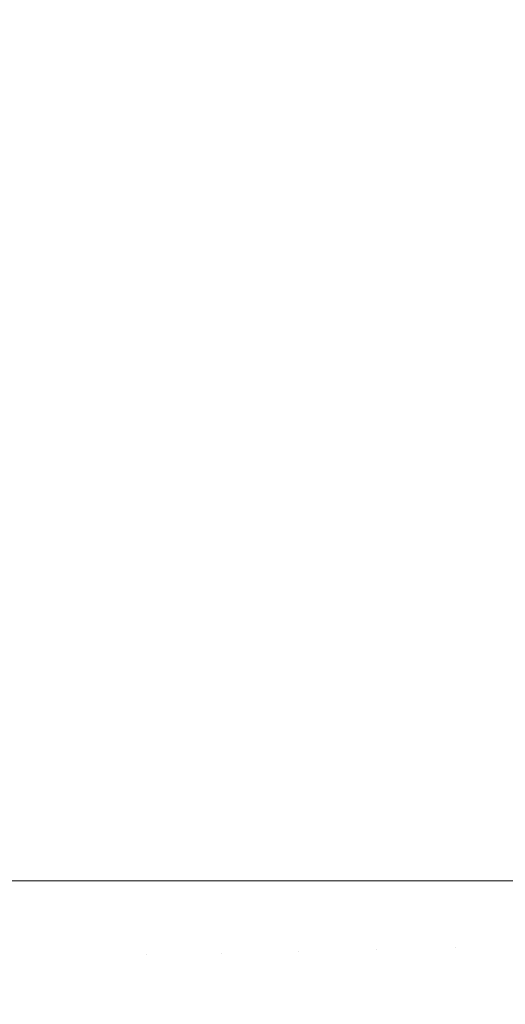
# Model space of a CAD drawing. Header units: centimetres. Extents: x -35.1 to 36.2, y 4.2 to 6.
# Tile 36 of 256: x -35.0633 to -35.0476, y 4.2961 to 4.3279. Entities that reach past the tile are written whole.
import ezdxf

# ---------------------------------------------------------------- set-up
doc = ezdxf.new("R2010")
doc.units = ezdxf.units.CM
doc.header["$LTSCALE"] = 2.54
doc.layers.add('Lucido design-1', color=7, linetype='Continuous')

# ---------------------------------------------------------------- blocks, each defined once
blk = doc.blocks.new('Gruppo-4-1')
at = {"color": 7, "linetype": 'Continuous', "lineweight": 9}
for points, invisible_edges in [([(-35.065023, 5.900089, -2313.082638), (-35.06179, 5.900089, -2313.085695), (-35.06179, 4.300089, -2313.085695), (-35.063962, 4.300089, -2313.08364)], 10), ([(-35.063962, 4.300089, -2312.3607), (-35.06179, 4.300089, -2312.358645), (-35.06179, 5.900089, -2312.358645), (-35.063962, 5.900089, -2312.3607)], 10), ([(-35.059252, 5.900089, -2312.35643), (-35.06179, 5.900089, -2312.358645), (-35.06179, 4.300089, -2312.358645), (-35.059252, 4.300089, -2312.35643)], 10), ([(-35.06179, 5.900089, -2313.085695), (-35.058325, 5.900089, -2313.088719), (-35.058325, 4.300089, -2313.088719), (-35.059252, 4.300089, -2313.08791)], 10), ([(-35.059252, 4.300089, -2313.08791), (-35.06179, 4.300089, -2313.085695), (-35.06179, 5.900089, -2313.085695)], 10), ([(-35.059252, 4.300089, -2312.35643), (-35.058325, 4.300089, -2312.355621), (-35.058325, 5.900089, -2312.355621), (-35.059252, 5.900089, -2312.35643)], 10), ([(-35.056815, 5.900089, -2312.354406), (-35.058325, 5.900089, -2312.355621), (-35.058325, 4.300089, -2312.355621), (-35.056815, 4.300089, -2312.354406)], 10), ([(-35.058325, 4.300089, -2313.088719), (-35.058325, 5.900089, -2313.088719), (-35.05462, 5.900089, -2313.091702), (-35.05462, 4.300089, -2313.091702)], 5), ([(-35.056815, 4.300089, -2312.354406), (-35.05462, 4.300089, -2312.352638), (-35.05462, 5.900089, -2312.352638), (-35.056815, 5.900089, -2312.354406)], 10), ([(-35.051815, 5.900089, -2312.350559), (-35.05462, 5.900089, -2312.352638), (-35.05462, 4.300089, -2312.352638), (-35.051815, 4.300089, -2312.350559)], 10), ([(-35.05462, 5.900089, -2313.091702), (-35.050667, 5.900089, -2313.094631), (-35.050667, 4.300089, -2313.094631), (-35.054345, 4.300089, -2313.091905)], 10), ([(-35.054345, 4.300089, -2313.091905), (-35.05462, 4.300089, -2313.091702), (-35.05462, 5.900089, -2313.091702)], 10), ([(-35.051815, 4.300089, -2312.350559), (-35.050667, 4.300089, -2312.349709), (-35.050667, 5.900089, -2312.349709), (-35.051815, 5.900089, -2312.350559)], 10), ([(-35.049254, 5.900089, -2312.348746), (-35.050667, 5.900089, -2312.349709), (-35.050667, 4.300089, -2312.349709), (-35.049254, 4.300089, -2312.348746)], 10), ([(-35.050667, 5.900089, -2313.094631), (-35.046461, 5.900089, -2313.097497), (-35.046461, 4.300089, -2313.097497), (-35.049254, 4.300089, -2313.095594)], 10), ([(-35.049254, 4.300089, -2313.095594), (-35.050667, 4.300089, -2313.094631), (-35.050667, 5.900089, -2313.094631)], 10), ([(-35.049254, 4.300089, -2312.348746), (-35.046461, 4.300089, -2312.346843), (-35.046461, 5.900089, -2312.346843), (-35.049254, 5.900089, -2312.348746)], 10), ([(-35.06179, 4.300089, -2312.358645), (-35.063962, 4.300089, -2312.3607), (-35.063923, 4.297586, -2312.360685)], 10), ([(-35.063923, 4.297586, -2313.083655), (-35.063962, 4.300089, -2313.08364), (-35.06179, 4.300089, -2313.085695)], 9), ([(-35.063923, 4.297586, -2312.360685), (-35.061596, 4.297641, -2312.358516), (-35.06179, 4.300089, -2312.358645)], 11), ([(-35.06179, 4.300089, -2313.085695), (-35.061596, 4.297641, -2313.085824), (-35.063923, 4.297586, -2313.083655)], 11), ([(-35.061596, 4.297641, -2312.358516), (-35.059214, 4.297697, -2312.356417), (-35.059252, 4.300089, -2312.35643), (-35.06179, 4.300089, -2312.358645)], 11), ([(-35.06179, 4.300089, -2313.085695), (-35.059252, 4.300089, -2313.08791), (-35.059214, 4.297697, -2313.087923), (-35.061596, 4.297641, -2313.085824)], 14), ([(-35.058325, 4.300089, -2312.355621), (-35.059252, 4.300089, -2312.35643), (-35.059214, 4.297697, -2312.356417)], 10), ([(-35.059214, 4.297697, -2313.087923), (-35.059252, 4.300089, -2313.08791), (-35.058325, 4.300089, -2313.088719)], 9), ([(-35.058325, 4.300089, -2312.355621), (-35.059214, 4.297697, -2312.356417), (-35.05678, 4.297755, -2312.354388)], 11), ([(-35.058325, 4.300089, -2313.088719), (-35.05678, 4.297755, -2313.089952), (-35.059214, 4.297697, -2313.087923)], 11), ([(-35.05678, 4.297755, -2312.354388), (-35.056815, 4.300089, -2312.354406), (-35.058325, 4.300089, -2312.355621)], 9), ([(-35.05678, 4.297755, -2313.089952), (-35.058325, 4.300089, -2313.088719), (-35.05462, 4.300089, -2313.091702)], 9), ([(-35.05462, 4.300089, -2312.352638), (-35.056815, 4.300089, -2312.354406), (-35.05678, 4.297755, -2312.354388)], 10), ([(-35.05678, 4.297755, -2312.354388), (-35.054301, 4.297814, -2312.35243), (-35.05462, 4.300089, -2312.352638)], 11), ([(-35.05462, 4.300089, -2313.091702), (-35.054301, 4.297814, -2313.09191), (-35.05678, 4.297755, -2313.089952)], 11), ([(-35.051815, 4.300089, -2312.350559), (-35.05462, 4.300089, -2312.352638), (-35.054301, 4.297814, -2312.35243), (-35.051779, 4.297874, -2312.350543)], 14), ([(-35.05462, 4.300089, -2313.091702), (-35.054345, 4.300089, -2313.091905), (-35.054301, 4.297814, -2313.09191)], 10), ([(-35.051779, 4.297874, -2313.093797), (-35.054301, 4.297814, -2313.09191), (-35.054345, 4.300089, -2313.091905), (-35.050667, 4.300089, -2313.094631)], 11), ([(-35.050667, 4.300089, -2312.349709), (-35.051815, 4.300089, -2312.350559), (-35.051779, 4.297874, -2312.350543)], 10), ([(-35.050667, 4.300089, -2312.349709), (-35.051779, 4.297874, -2312.350543), (-35.049221, 4.297935, -2312.348727)], 11), ([(-35.049221, 4.297935, -2313.095613), (-35.051779, 4.297874, -2313.093797), (-35.050667, 4.300089, -2313.094631)], 11), ([(-35.049221, 4.297935, -2312.348727), (-35.049254, 4.300089, -2312.348746), (-35.050667, 4.300089, -2312.349709)], 9), ([(-35.050667, 4.300089, -2313.094631), (-35.049254, 4.300089, -2313.095594), (-35.049221, 4.297935, -2313.095613)], 10), ([(-35.046461, 4.300089, -2312.346843), (-35.049254, 4.300089, -2312.348746), (-35.049221, 4.297935, -2312.348727), (-35.04663, 4.297996, -2312.346983)], 14), ([(-35.04663, 4.297996, -2313.097357), (-35.049221, 4.297935, -2313.095613), (-35.049254, 4.300089, -2313.095594), (-35.046461, 4.300089, -2313.097497)], 11), ([(-35.04663, 4.297996, -2312.346983), (-35.049221, 4.297935, -2312.348727), (-35.049078, 4.295715, -2312.348727), (-35.046491, 4.295839, -2312.346983)], 15), ([(-35.046491, 4.295839, -2313.097357), (-35.049078, 4.295715, -2313.095613), (-35.049221, 4.297935, -2313.095613), (-35.04663, 4.297996, -2313.097357)], 15), ([(-35.061433, 4.295118, -2312.358516), (-35.059055, 4.295233, -2312.356417), (-35.059214, 4.297697, -2312.356417), (-35.061596, 4.297641, -2312.358516)], 15), ([(-35.061596, 4.297641, -2313.085824), (-35.059214, 4.297697, -2313.087923), (-35.059055, 4.295233, -2313.087923), (-35.061433, 4.295118, -2313.085824)], 15), ([(-35.05678, 4.297755, -2312.354388), (-35.059214, 4.297697, -2312.356417), (-35.059055, 4.295233, -2312.356417), (-35.056625, 4.29535, -2312.354388)], 15), ([(-35.056625, 4.29535, -2313.089952), (-35.059055, 4.295233, -2313.087923), (-35.059214, 4.297697, -2313.087923), (-35.05678, 4.297755, -2313.089952)], 15), ([(-35.056625, 4.29535, -2312.354388), (-35.05415, 4.29547, -2312.35243), (-35.054301, 4.297814, -2312.35243), (-35.05678, 4.297755, -2312.354388)], 15), ([(-35.05678, 4.297755, -2313.089952), (-35.054301, 4.297814, -2313.09191), (-35.05415, 4.29547, -2313.09191), (-35.056625, 4.29535, -2313.089952)], 15), ([(-35.051779, 4.297874, -2312.350543), (-35.054301, 4.297814, -2312.35243), (-35.05415, 4.29547, -2312.35243), (-35.051632, 4.295591, -2312.350543)], 15), ([(-35.051632, 4.295591, -2313.093797), (-35.05415, 4.29547, -2313.09191), (-35.054301, 4.297814, -2313.09191), (-35.051779, 4.297874, -2313.093797)], 15), ([(-35.051632, 4.295591, -2312.350543), (-35.049078, 4.295715, -2312.348727), (-35.049221, 4.297935, -2312.348727), (-35.051779, 4.297874, -2312.350543)], 15), ([(-35.051779, 4.297874, -2313.093797), (-35.049221, 4.297935, -2313.095613), (-35.049078, 4.295715, -2313.095613), (-35.051632, 4.295591, -2313.093797)], 15), ([(-35.061596, 4.297641, -2312.358516), (-35.063923, 4.297586, -2312.360685), (-35.063757, 4.295006, -2312.360685), (-35.061433, 4.295118, -2312.358516)], 15), ([(-35.061433, 4.295118, -2313.085824), (-35.063757, 4.295006, -2313.083655), (-35.063923, 4.297586, -2313.083655), (-35.061596, 4.297641, -2313.085824)], 15)]:
    blk.add_3dface(points, dxfattribs=dict(at, invisible_edges=invisible_edges))

msp = doc.modelspace()

# ---------------------------------------------------------------- block references
at = {"layer": 'Lucido design-1', "color": 7}
msp.add_blockref('Gruppo-4-1', (0, 0), dxfattribs=at)

doc.saveas('drawing.dxf')
